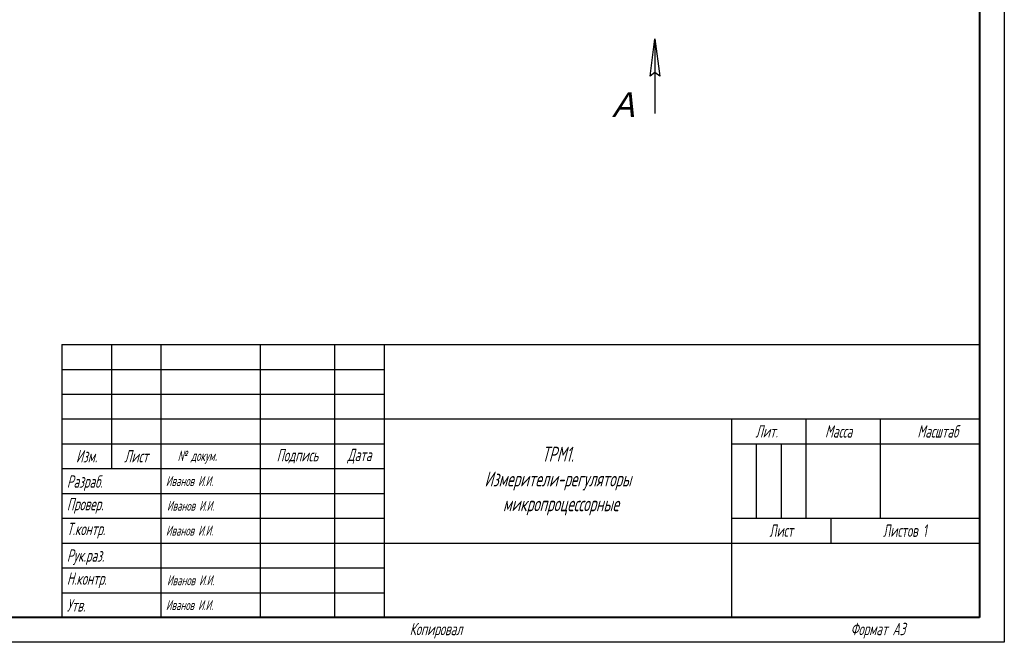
# Model space of a CAD drawing. Header units: millimetres. Extents: x 0 to 420, y 0 to 297.
# Tile 10 of 22: x 222 to 420, y 0 to 125. Entities that reach past the tile are written whole.
import ezdxf

# ---------------------------------------------------------------- set-up
doc = ezdxf.new("R2010")
doc.units = ezdxf.units.MM
doc.layers.get('0').update_dxf_attribs({"color": 255})
doc.layers.add('dim', color=251, linetype='Continuous')
doc.layers.add('ФОРМАТ', color=7, linetype='Continuous')
doc.styles.add('gost2304', font='gost_ptb.shx', dxfattribs={"width": 0.8, "oblique": 15, "height": 2.5})
doc.styles.get("Standard").update_dxf_attribs({"font": 'win_eskd.shx', "width": 0.8, "oblique": 15})

msp = doc.modelspace()

# ---------------------------------------------------------------- linework, layer by layer
at = {"layer": 'dim', "color": 2}
for p, q in [((348.593, 114.087), (349.58, 121.587)), ((349.58, 121.587), (350.568, 114.087)), ((349.58, 121.587), (349.58, 106.587)), ((349.58, 114.837), (348.593, 114.087)), ((350.568, 114.087), (349.58, 114.837))]:
    msp.add_line(p, q, dxfattribs=at)
for points in [[(349.58, 114.837), (349.58, 121.587), (348.593, 114.087), (349.58, 114.837)], [(350.568, 114.087), (349.58, 121.587), (349.58, 114.837), (350.568, 114.087)]]:
    msp.add_solid(points, dxfattribs=at)
at = {"layer": 'ФОРМАТ', "color": 0, "lineweight": 40}
for p, q in [((415, 292), (415, 5)), ((415, 5), (20, 5))]:
    msp.add_line(p, q, dxfattribs=at)
at = {"layer": 'ФОРМАТ', "color": 0}
for p, q in [((230, 60), (230, 5)), ((230, 60), (415, 60)), ((230, 60), (230, 5)), ((240, 60), (240, 35)), ((240, 60), (240, 35)), ((250, 60), (250, 5)), ((270, 60), (270, 5)), ((285, 60), (285, 5)), ((295, 60), (295, 5)), ((230, 55), (295, 55)), ((230, 50), (295, 50)), ((230, 45), (295, 45)), ((295, 45), (415, 45)), ((365, 45), (365, 5)), ((380, 45), (380, 25)), ((395, 45), (395, 25)), ((230, 40), (295, 40)), ((365, 40), (415, 40)), ((370, 40), (370, 25)), ((375, 40), (375, 25)), ((230, 35), (295, 35)), ((230, 30), (295, 30)), ((230, 25), (295, 25)), ((365, 25), (415, 25)), ((385, 25), (385, 20)), ((230, 20), (295, 20)), ((295, 20), (415, 20)), ((230, 15), (295, 15)), ((230, 15), (295, 15)), ((230, 10), (295, 10)), ((230, 10), (295, 10)), ((230, 5), (415, 5)), ((230, 5), (415, 5))]:
    msp.add_line(p, q, dxfattribs=at)
at = {"layer": 'ФОРМАТ', "color": 7}
msp.add_line((230, 60), (415, 60), dxfattribs=at)
at = {"layer": 'ФОРМАТ', "color": 0}
msp.add_lwpolyline([(0, 297), (420, 297), (420, 0), (0, 0)], close=True, dxfattribs=at)

# ---------------------------------------------------------------- texts
at = {"color": 2, "oblique": 15}
msp.add_text('А', height=5, dxfattribs=at).set_placement((340.92, 105.847))
at = {"layer": 'ФОРМАТ', "color": 0, "style": 'gost2304'}
for s, insert, char_height, width, attachment_point in [('\\pi4.8281;Лит.', (365, 42.5), 2.5, 15, 4), ('\\pi3.8575;Масса ', (380, 42.5), 2.5, 15, 4), ('\\pi4.2529;Масштаб', (404.459, 42.5), 2.5, 18.91804, 5), ('Изм.', (235, 37.5), 2.5, 10, 5), ('Лист', (245, 37.5), 2.5, 10, 5), ('{\\H0.83333x;№ докум}.', (257.328, 37.5), 2.5, 20, 5), ('Подпись', (277.5, 37.5), 2.5, 15, 5), ('Дата', (290, 37.5), 2.5, 10, 5), ('{\\H1.2x;\\C256;ТРМ1.\\PИзмерители-регуляторы \\P микропроцессорные }', (330, 32.5), 2.5, 70, 5), (' Разраб.', (230, 32.059), 2.5, 20, 4), ('Иванов И.И.', (250.998, 32.5), 2, 25.43827, 4), (' Провер.', (230, 27.5), 2.5, 20, 4), (' Т.контр.', (230, 22.5), 2.5, 20, 4), ('Иванов И.И.', (250.998, 22.5), 2, 20.20967, 4), ('{\\Q10;Лист  }', (375.076, 22.5), 2.5, 20, 5), ('{\\Q10;Листов 1}', (400, 22.5), 2.5, 30, 5), (' Рук.раз.', (230, 17.147), 2.5, 20, 4), (' Н.контр.', (230, 12.5), 2.5, 20, 4), ('Иванов И.И.', (251.207, 12.5), 2, 20, 4), (' Утв.', (230, 7.441), 2.5, 20, 4)]:
    msp.add_mtext(s, dxfattribs=dict(at, insert=insert, char_height=char_height, width=width, attachment_point=attachment_point))
at = {"layer": 'ФОРМАТ', "color": 0, "char_height": 2, "attachment_point": 4, "line_spacing_factor": 0.48, "style": 'gost2304'}
for insert, width in [((251.207, 27.5), 20), ((250.998, 7.5), 15.6055)]:
    msp.add_mtext('Иванов И.И.', dxfattribs=dict(at, insert=insert, width=width))
at = {"layer": 'ФОРМАТ', "color": 0, "lineweight": 15, "char_height": 2.5, "width": 23.53847, "attachment_point": 1, "style": 'gost2304'}
for s, insert in [('Копировал', (300.121, 3.926)), ('Формат A3', (389.001, 3.926))]:
    msp.add_mtext(s, dxfattribs=dict(at, insert=insert))

doc.saveas('drawing.dxf')
